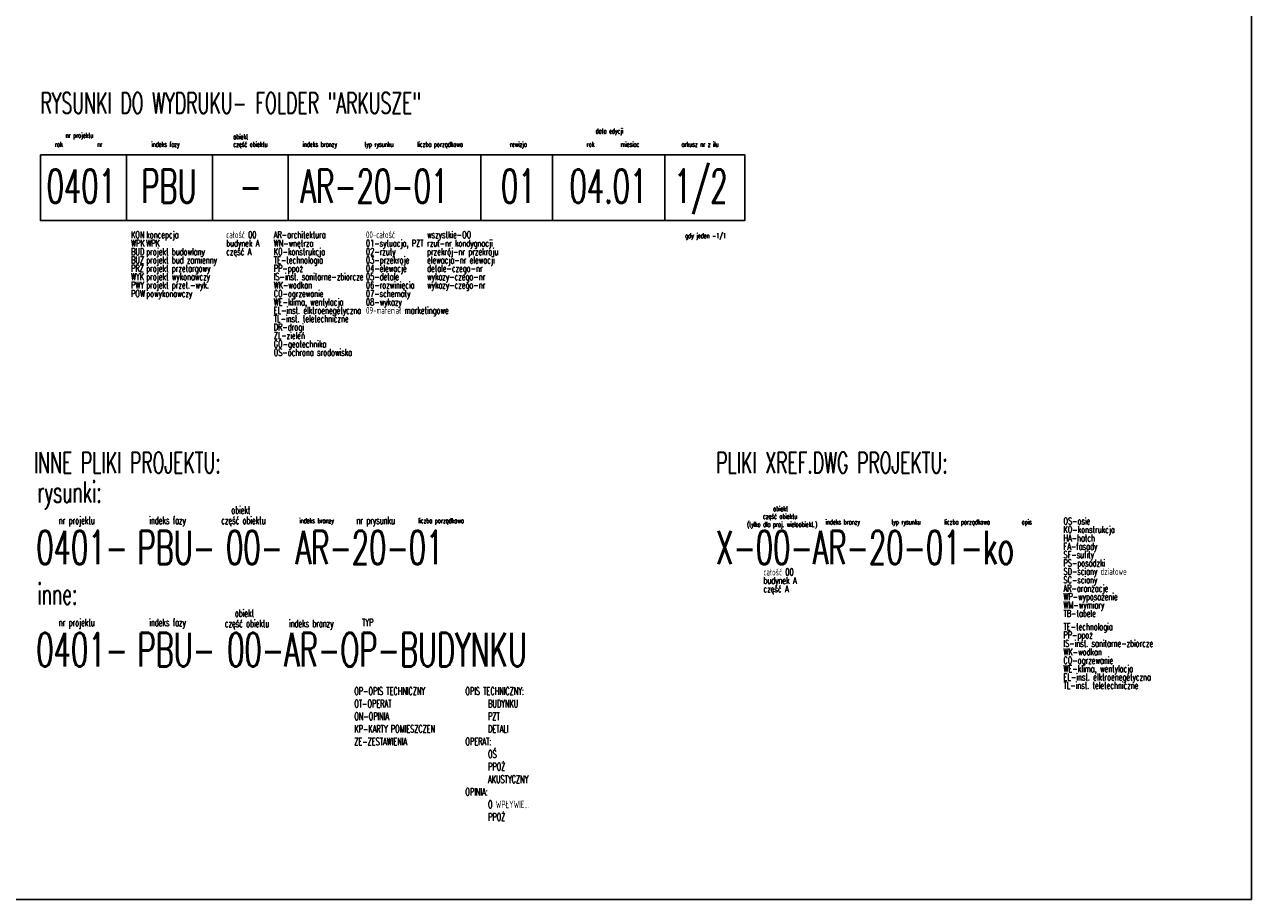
# Model space of a CAD drawing. Extents: x -7228 to 74941, y -112898 to 85621.
# Tile 138 of 256: x 1156 to 5440, y -4155 to -1099. Entities that reach past the tile are written whole.
import ezdxf
from ezdxf.enums import TextEntityAlignment as Align

# ---------------------------------------------------------------- set-up
doc = ezdxf.new("R2010")
doc.units = 0
doc.layers.get('0').update_dxf_attribs({"color": 101, "linetype": 'CONTINUOUS'})
doc.styles.add('KA wymiar', font='romans.shx', dxfattribs={"width": 0.6})

msp = doc.modelspace()

# ---------------------------------------------------------------- linework, layer by layer
for p, q in [((1511.29, -1553.436), (1511.29, -1783.546)), ((1811.901, -1553.436), (1811.901, -1783.546)), ((2075.804, -1553.436), (2075.804, -1783.546)), ((2749.23, -1553.436), (2749.23, -1783.546)), ((2998.921, -1553.436), (2998.921, -1783.546)), ((3391.047, -1553.436), (3391.047, -1783.546))]:
    msp.add_line(p, q)
for points in [[(-7228.311, 1992.57), (5439.899, 1992.57), (5439.899, -4155.465), (-7228.311, -4155.465)], [(1210.971, -1553.436), (3670.531, -1553.436), (3670.531, -1783.546), (1210.971, -1783.546)]]:
    msp.add_lwpolyline(points, close=True)

# ---------------------------------------------------------------- texts
at = {"style": 'KA wymiar', "width": 0.6}
for s, height, p in [('RYSUNKI DO WYDRUKU- FOLDER "ARKUSZE"', 73.30762, (1210.971, -1409.284)), ('nr projektu', 17.59383, (1298.609, -1494.694)), ('obiekt', 17.5938, (1884.495, -1499.434)), ('data edycji', 17.59383, (3149.697, -1479.771)), ('rok', 17.5938, (1261.691, -1525.997)), ('nr', 17.5938, (1409.622, -1525.997)), ('indeks fazy', 17.59383, (1598.49, -1525.997)), ('część obiektu', 17.59383, (1884.495, -1525.997)), ('indeks branzy', 17.59383, (2126.463, -1525.997)), ('typ rysunku', 17.59383, (2342.315, -1525.997)), ('liczba porządkowa', 17.59383, (2527.077, -1525.997)), ('rewizja', 17.5938, (2850.127, -1525.997)), ('rok', 17.5938, (3118.506, -1525.997)), ('miesiac', 17.5938, (3237.17, -1525.997)), ('arkusz nr z ilu', 17.59383, (3449.652, -1525.997)), ('0401', 117.2922, (1233.078, -1721.987)), ('PBU', 117.2922, (1563.233, -1721.987)), ('AR-20-01', 117.2922, (2119.5, -1721.987)), ('01', 117.2922, (2819.095, -1721.987)), ('04.01', 117.2922, (3058.581, -1721.987)), ('1/2', 117.2922, (3423.567, -1721.987)), ('KON', 24, (1527.44, -1845.181)), ('koncepcja', 24, (1580.457, -1845.181)), ('całość 00', 24, (1859.762, -1845.181)), ('AR-architektura', 24, (2025.691, -1845.181)), ('00-całość', 24, (2347.925, -1845.181)), ('wszystkie-OO', 24, (2561.298, -1845.181)), ('gdy jeden -1/1', 17.59383, (3462.427, -1845.181)), ('WPK', 24, (1527.44, -1874.504)), ('BUD', 24, (1527.44, -1903.827)), ('WPK', 24, (1580.457, -1874.504)), ('projekt budowlany', 24, (1580.457, -1903.827)), ('część A', 24, (1859.762, -1903.827)), ('budynek A', 24, (1859.762, -1874.504)), ('WN-wnętrza', 24, (2025.691, -1874.504)), ('KO-konstrukcja', 24, (2025.691, -1903.827)), ('01-sytuacja, PZT', 24, (2347.925, -1874.504)), ('02-rzuty ', 24, (2347.925, -1903.827)), ('rzut-nr kondygnacji', 24, (2561.298, -1874.504)), ('przekrój-nr przekroju', 24, (2561.298, -1903.827)), ('BUZ', 24, (1527.44, -1933.15)), ('projekt bud zamienny', 24, (1580.457, -1933.15)), ('TE-technologia', 24, (2025.691, -1933.15)), ('03-przekroje', 24, (2347.925, -1933.15)), ('elewacja-nr elewacji', 24, (2561.298, -1933.15)), ('WYK', 24, (1527.44, -1991.796)), ('PRZ', 24, (1527.44, -1962.473)), ('projekt przetargowy', 24, (1580.457, -1962.473)), ('projekt wykonawczy', 24, (1580.457, -1991.796)), ('PP-ppoż', 24, (2025.691, -1962.473)), ('IS-inst. sanitarne-zbiorcze', 24, (2025.691, -1991.796)), ('04-elewacje', 24, (2347.925, -1962.473)), ('05-detale', 24, (2347.925, -1991.796)), ('wykazy-czego-nr', 24, (2561.298, -1991.796)), ('detale-czego-nr', 24, (2561.298, -1962.473)), ('PWY', 24, (1527.44, -2021.119)), ('projekt przet.-wyk.', 24, (1580.457, -2021.119)), ('WK-wodkan', 24, (2025.691, -2021.119)), ('06-rozwinięcia', 24, (2347.925, -2021.119)), ('wykazy-czego-nr', 24, (2561.298, -2021.119)), ('POW', 24, (1527.44, -2050.442)), ('powykonawczy', 24, (1580.457, -2050.442)), ('WE-klima, wentylacja', 24, (2025.691, -2079.765)), ('CO-ogrzewanie', 24, (2025.691, -2050.442)), ('07-schematy', 24, (2347.925, -2050.442)), ('08-wykazy', 24, (2347.925, -2079.765)), ('EL-inst. elktroenegetyczna', 24, (2025.691, -2109.088)), ('09-materiał marketingowe', 24, (2347.925, -2109.088)), ('TL-inst. teletechniczne', 24, (2025.691, -2138.411)), ('DR-drogi', 24, (2025.691, -2167.734)), ('ZL-zieleń', 24, (2025.691, -2197.057)), ('GO-geotechnika', 24, (2025.691, -2226.38)), ('OS-ochrona srodowiska', 24, (2025.691, -2255.703)), ('INNE PLIKI PROJEKTU:', 73.30762, (1188.085, -2666.512)), ('PLIKI XREF.DWG PROJEKTU:', 73.30762, (3570.362, -2666.512)), ('rysunki:', 73.3076, (1200.434, -2767.94)), ('obiekt', 26.3907, (1877.495, -2807.946)), ('obiekt', 17.5938, (3769.522, -2799.112)), ('nr projektu', 26.39074, (1275.123, -2843.782)), ('indeks fazy', 26.39074, (1591.126, -2843.782)), ('część obiektu', 26.39074, (1842.354, -2843.782)), ('indeks branzy', 17.59383, (2115.293, -2840.334)), ('nr prysunku', 26.39074, (2314.726, -2843.782)), ('liczba porządkowa', 17.59383, (2530.184, -2840.334)), ('część obiektu', 17.59383, (3734.077, -2825.675)), ('indeks branzy', 17.59383, (3952.593, -2845.571)), ('typ rysunku', 17.59383, (4182.722, -2845.571)), ('liczba porządkowa', 17.59383, (4367.484, -2845.571)), ('opis', 17.5938, (4637.696, -2845.571)), ('OS-osie', 24, (4783.419, -2845.571)), ('0401-', 117.2922, (1196.862, -2984.328)), ('PBU-', 117.2922, (1550.088, -2984.328)), ('00-', 117.2922, (1859.28, -2984.328)), ('AR-20-01', 117.2922, (2102.307, -2984.328)), ('X-00-AR-20-01-ko', 117.29219, (3570.362, -2984.328)), ('(tylko dla proj. wieloobiekt.)', 17.59383, (3678.285, -2853.819)), ('KO-konstrukcja', 24, (4783.419, -2874.894)), ('HA-hatch ', 24, (4783.419, -2904.217)), ('FA-fasady', 24, (4783.419, -2933.54)), ('SF-sufity', 24, (4783.419, -2962.863)), ('całość 00', 24, (3735.654, -3023.624)), ('SD-sciany działowe', 24, (4783.419, -3021.509)), ('PS-posadzki', 24, (4783.419, -2992.186)), ('budynek A', 24, (3735.654, -3052.947)), ('SC-sciany', 24, (4783.419, -3050.832)), ('inne:', 73.3076, (1200.434, -3125.036)), ('część A', 24, (3735.654, -3082.27)), ('AR-aranżacje', 24, (4783.419, -3080.156)), ('WP-wyposażenie', 24, (4783.419, -3109.479)), ('WM-wymiary', 24, (4783.419, -3138.802)), ('obiekt', 26.3907, (1890.014, -3168.491)), ('TB-tabele', 24, (4783.419, -3168.125)), ('nr projektu', 26.39074, (1275.123, -3200.878)), ('indeks fazy', 26.39074, (1591.126, -3200.878)), ('część obiektu', 26.39074, (1854.873, -3204.328)), ('indeks branzy', 26.39074, (2078.882, -3204.328)), ('TYP', 26.3907, (2334.256, -3200.878)), ('TE-technologia', 24, (4783.419, -3214.352)), ('0401-', 117.2922, (1196.862, -3341.424)), ('PBU-', 117.2922, (1550.088, -3341.424)), ('00-AR-OP-BUDYNKU', 117.29219, (1863.2, -3341.424)), ('PP-ppoż', 24, (4783.419, -3243.675)), ('IS-inst. sanitarne-zbiorcze', 24, (4783.419, -3272.998)), ('WK-wodkan', 24, (4783.419, -3302.321)), ('WE-klima, wentylacja', 24, (4783.419, -3360.967)), ('CO-ogrzewanie', 24, (4783.419, -3331.644)), ('EL-inst. elktroenegetyczna', 24, (4783.419, -3390.29)), ('OP-OPIS TECHNICZNY', 26.39074, (2307.161, -3440.663)), ('OPIS TECHNICZNY:', 26.39074, (2694.953, -3440.663)), ('TL-inst. teletechniczne', 24, (4783.419, -3419.613)), ('OT-OPERAT', 26.3907, (2307.161, -3484.648)), ('BUDYNKU', 26.3907, (2774.039, -3484.648)), ('ON-OPINIA', 26.3907, (2307.161, -3528.632)), ('PZT', 26.3907, (2774.039, -3528.632)), ('KP-KARTY POMIESZCZEN', 26.39074, (2307.161, -3572.617)), ('DETALI', 26.3907, (2774.039, -3572.617)), ('ZE-ZESTAWIENIA', 26.39074, (2307.161, -3616.602)), ('OPERAT:', 26.3907, (2694.953, -3616.602)), ('OŚ', 26.3907, (2774.039, -3660.586)), ('PPOŻ', 26.3907, (2774.039, -3704.571)), ('AKUSTYCZNY', 26.3907, (2774.039, -3748.555)), ('OPINIA:', 26.3907, (2694.953, -3792.54)), ('O WPŁYWIE...', 26.39074, (2774.039, -3836.524)), ('PPOŻ', 26.3907, (2774.039, -3880.509))]:
    msp.add_text(s, height=height, dxfattribs=at).set_placement(p)
msp.add_text('-', height=117.292, dxfattribs=at).set_placement((1945.212, -1721.987), align=Align.CENTER)

doc.saveas('drawing.dxf')
